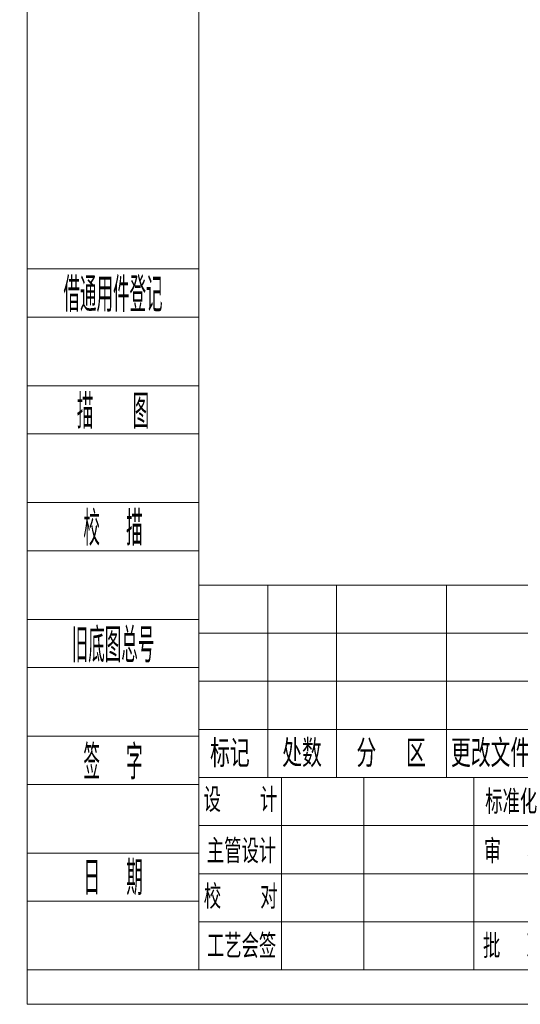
# Model space of a CAD drawing. Header units: millimetres. Extents: x -10540 to 6039, y -7467 to 6433.
# Tile 1 of 236: x -10540 to -7133, y -7467 to -762. Entities that reach past the tile are written whole.
import ezdxf
from ezdxf.enums import TextEntityAlignment as Align

# ---------------------------------------------------------------- set-up
doc = ezdxf.new("R2010")
doc.units = ezdxf.units.MM
doc.header["$LTSCALE"] = 8
for name, color, linetype, lineweight in [('1轮廓实线层', 7, 'Continuous', 18), ('2细线层', 4, 'Continuous', 13), ('6文字层', 3, 'Continuous', 13), ('L2', 6, 'Continuous', 13), ('图框层', 7, 'Continuous', 18)]:
    doc.layers.add(name, color=color, linetype=linetype, lineweight=lineweight)
doc.styles.add('PC_TEXTSTYLE', font='ISOCP.SHX', dxfattribs={"width": 0.707, "bigfont": 'GBCBIG.SHX'})
doc.styles.add('仿宋体', font='txt')
doc.styles.add('标准汉字', font='gbenor.shx', dxfattribs={"bigfont": 'gbcbig.shx'})

# ---------------------------------------------------------------- blocks, each defined once
blk = doc.blocks.new('ZwmFrameMain_A4^_^无分区图框^_^portrait')
at = {"layer": '1轮廓实线层'}
for q in [(0, 287), (180, 0)]:
    blk.add_line((0, 0), q, dxfattribs=at)
at = {"layer": '2细线层'}
for q in [(-25, 292), (185, -5)]:
    blk.add_line((-25, -5), q, dxfattribs=at)
blk = doc.blocks.new('ZwmFrameMain_纵向标题栏')
at = {"layer": '1轮廓实线层'}
for p, q in [((-180, 56), (0, 56)), ((-180, 0), (-180, 56))]:
    blk.add_line(p, q, dxfattribs=at)
at = {"layer": '2细线层', "color": 6, "linetype": 'Continuous'}
for p, q in [((-170, 28), (-170, 56)), ((-160, 28), (-160, 56)), ((-144, 28), (-144, 56)), ((-128, 0), (-128, 56)), ((-128, 28), (-128, 56)), ((-116, 0), (-116, 56)), ((-100, 0), (-100, 56)), ((-50, 0), (-50, 56)), ((-180, 49), (-100, 49)), ((-180, 42), (-100, 42)), ((-50, 38), (0, 38)), ((-180, 35), (-100, 35)), ((-180, 28), (-50, 28)), ((-168, 0), (-168, 28)), ((-156, 0), (-156, 28)), ((-74, 9), (-74, 28)), ((-62, 9), (-62, 28)), ((-180, 21), (-100, 21)), ((-100, 18), (0, 18)), ((-93.5, 9), (-93.5, 18)), ((-87, 9), (-87, 18)), ((-80.5, 9), (-80.5, 18)), ((-180, 14), (-100, 14)), ((-100, 9), (-50, 9)), ((-180, 7), (-100, 7))]:
    blk.add_line(p, q, dxfattribs=at)
at = {"layer": 'L2', "linetype": 'Continuous'}
blk.add_line((-140, 0), (-140, 28), dxfattribs=at)
at = {"layer": '6文字层', "color": 4, "linetype": 'Continuous', "insert": (-24.91, 42.09), "char_height": 2, "width": 55.1899, "attachment_point": 5, "style": '仿宋体'}
blk.add_mtext('芜湖藦卡机器人科技有限公司', dxfattribs=at)
at = {"layer": '6文字层', "color": 6, "style": '标准汉字'}
for s, insert, char_height, width, attachment_point in [('标记', (-175.5, 31.5), 4, 11.65, 5), ('处数', (-165.01, 31.5), 4, 11.45, 5), ('分  区', (-152.04, 31.5), 4, 19.1643, 5), ('更改文件号', (-136.14, 31.5), 4, 29.3, 5), ('签 名', (-122.34, 31.5), 4, 14.8571, 5), ('年 月 日', (-108.39, 31.5), 4, 23.9643, 5), ('设   计', (-173.97, 24.73), 3.5, 20.0562, 5), ('标准化', (-134.58, 24.45), 3.5, 15.4875, 5), ('阶 段 标 记', (-94.98, 21.04), 4.118, 30.425, 7), ('数量', (-70.82, 21), 4.118, 10.0187, 7), ('比例', (-59.23, 21.15), 4.118, 9.4062, 7), ('主管设计', (-173.82, 17.28), 3.5, 20.2125, 5), ('审  核', (-134.15, 17.23), 3.5, 16.4625, 5), ('校   对', (-173.93, 10.64), 3.5, 20.3187, 5), ('共  张        第  张', (-88.37, 2.32), 3.5, 60.8437, 7), ('工艺会签', (-173.8, 3.47), 3.5, 20.3, 5), ('批  准', (-134.27, 3.47), 3.5, 16.5937, 5)]:
    blk.add_mtext(s, dxfattribs=dict(at, insert=insert, char_height=char_height, width=width, attachment_point=attachment_point))
at = {"layer": '6文字层', "color": 4, "style": 'PC_TEXTSTYLE', "flags": 8}
for tag, height, width, p, p2 in [('产品名称或材料标记', 5.29, 0.911854, (-90.89, 39.38), (-59.53, 39.38)), ('图样名称', 5.88, 2.846512, (-48.82, 25.54), (-1.18, 25.54)), ('图样代号', 5.88, 2.86875, (-48.82, 6.64), (-1.18, 6.64))]:
    blk.add_attdef(tag, text='', height=height, dxfattribs=dict(at, width=width)).set_placement(p, p2, align=Align.FIT)
at = {"layer": '6文字层', "color": 6, "style": 'PC_TEXTSTYLE', "width": 9.241641, "flags": 8}
blk.add_attdef('设计', text='', height=2.5, rotation=359.5768, dxfattribs=at).set_placement((-166.76, 23.52), (-157.52, 23.45), align=Align.FIT)
at = {"layer": '6文字层', "color": 6, "style": 'PC_TEXTSTYLE', "flags": 8}
for tag, height, width, p, p2 in [('审核', 2.5, 2.542374, (-166.6, 16.66), (-157.7, 16.66)), ('重量', 4.12, 1.685865, (-72.82, 11.88), (-63.18, 11.88)), ('比例', 4.12, 1.699352, (-60.82, 11.71), (-51.18, 11.71))]:
    blk.add_attdef(tag, text='', height=height, dxfattribs=dict(at, width=width)).set_placement(p, p2, align=Align.FIT)
blk = doc.blocks.new('ZwmFrameMain_附加栏')
at = {"layer": '2细线层'}
for p, q in [((-25, 102), (0, 102)), ((-25, 95), (0, 95)), ((-25, 85), (0, 85)), ((-25, 78), (0, 78)), ((-25, 68), (0, 68)), ((-25, 61), (0, 61)), ((-25, 51), (0, 51)), ((-25, 44), (0, 44)), ((-25, 34), (0, 34)), ((-25, 27), (0, 27)), ((-25, 17), (0, 17)), ((-25, 10), (0, 10)), ((-25, 0), (0, 0))]:
    blk.add_line(p, q, dxfattribs=at)
at = {"layer": '6文字层', "color": 3, "style": 'PC_TEXTSTYLE'}
for s, width, p in [('借通用件登记', 0.667, (-12.5, 98.5)), ('描   图', 0.6667, (-12.5, 81.5)), ('校  描', 0.667, (-12.5, 64.5)), ('旧底图总号', 0.667, (-12.5, 47.5)), ('签  字', 0.667, (-12.5, 30.5)), ('日  期', 0.667, (-12.49, 13.6))]:
    blk.add_text(s, height=5, dxfattribs=dict(at, width=width)).set_placement(p, align=Align.MIDDLE)
at = {"layer": '6文字层', "style": 'PC_TEXTSTYLE'}
for tag, width, p, p2 in [('借通用件登记', 0.671328, (-23.44, 86.36), (-1.25, 86.36)), ('描图', 2.120922, (-23.44, 69.36), (-1.25, 69.36)), ('校图', 2.149976, (-23.75, 52.06), (-1.25, 52.06)), ('旧底图总号', 0.761452, (-22.84, 35.67), (-1.86, 35.67)), ('签字', 2.026939, (-23.14, 18.37), (-1.56, 18.37)), ('日期', 1.89999, (-22.84, 1.37), (-2.17, 1.37))]:
    blk.add_attdef(tag, text='', height=5, dxfattribs=dict(at, width=width)).set_placement(p, p2, align=Align.FIT)

msp = doc.modelspace()

# ---------------------------------------------------------------- block references
at = {"layer": '图框层', "xscale": 46.8, "yscale": 46.8, "zscale": 46.8}
for name in ['ZwmFrameMain_A4^_^无分区图框^_^portrait', 'ZwmFrameMain_附加栏']:
    msp.add_blockref(name, (-9320, -7232.9), dxfattribs=at)
at = {"layer": '图框层'}
ref = msp.add_blockref('ZwmFrameMain_纵向标题栏', (-896, -7232.9), dxfattribs=dict(at, xscale=46.8, yscale=46.8, zscale=46.8))
ref.add_attrib('比例', '1:1', dxfattribs={"layer": '6文字层', "color": 6, "height": 192.71, "style": 'PC_TEXTSTYLE', "width": 0.707}).set_placement((-3516.8, -6685), align=Align.CENTER)
ref.add_attrib('图样名称', '动作范围图', dxfattribs={"layer": '6文字层', "color": 4, "height": 275.29, "style": 'PC_TEXTSTYLE', "width": 0.707}).set_placement((-2066, -6037.5), align=Align.CENTER)
ref.add_attrib('产品名称或材料标记', 'MB280-2650', dxfattribs={"layer": '6文字层', "color": 4, "height": 247.76, "style": 'PC_TEXTSTYLE', "width": 0.707}).set_placement((-4415.6, -5390.1), align=Align.CENTER)

doc.saveas('drawing.dxf')
